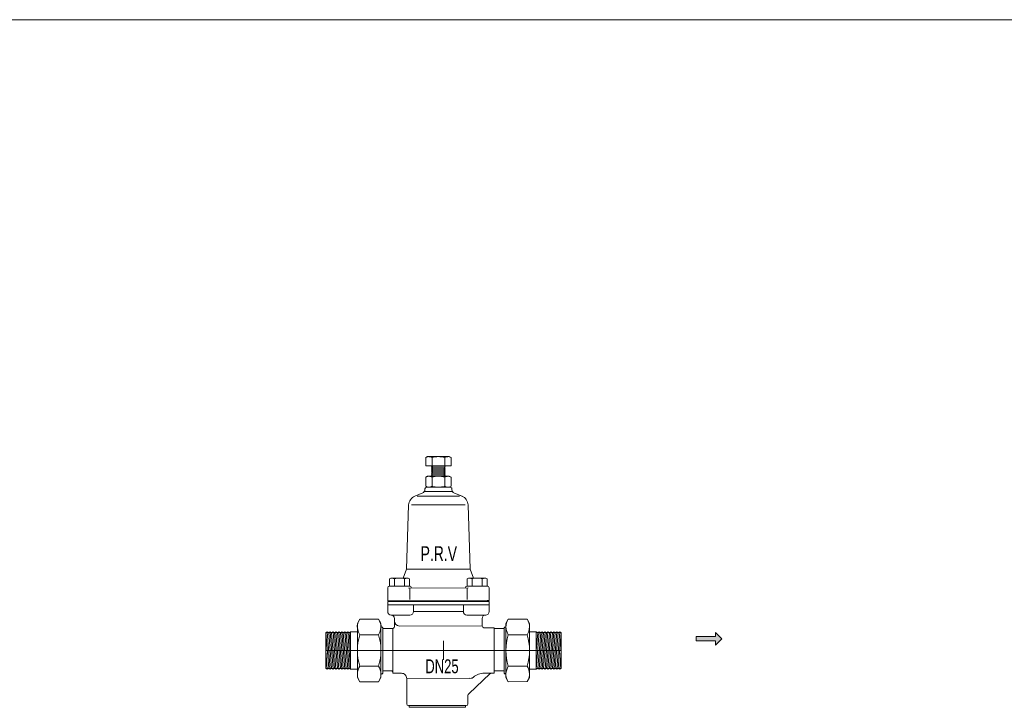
# Model space of a CAD drawing. Header units: millimetres. Extents: x 2339 to 23224, y 1509 to 18979.
# Tile 97 of 124: x 15357 to 16138, y 13664 to 14209. Entities that reach past the tile are written whole.
import ezdxf

# ---------------------------------------------------------------- set-up
doc = ezdxf.new("R2010")
doc.units = ezdxf.units.MM
doc.set_wipeout_variables(frame=1)
doc.layers.get('0').update_dxf_attribs({"lineweight": 0})
doc.styles.add('DISOCP', font='disocp.shx', dxfattribs={"width": 0.6})

# ---------------------------------------------------------------- blocks, each defined once
blk = doc.blocks.new('*U78')
h = blk.add_hatch(color=256)
h.set_gradient(color1=(0, 0, 255), rotation=180, tint=1)
h.paths.add_polyline_path([(0, 0), (-0.25, -0.25), (-0.25, -0.085), (-1, -0.085), (-1, 0.085), (-0.25, 0.085), (-0.25, 0.25)])
blk.add_lwpolyline([(0, 0), (-0.25, -0.25), (-0.25, -0.085), (-1, -0.085), (-1, 0.085), (-0.25, 0.085), (-0.25, 0.25)], close=True)
blk = doc.blocks.new('*U256')
at = {"xscale": 14.59459459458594, "yscale": 14.59459459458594, "zscale": 14.59459459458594}
blk.add_blockref('*U78', (159.08, 6.68), dxfattribs=at)
blk.add_wipeout([(-19.59, -32.47), (-19.59, -31.5), (-20.04, -31.5), (-20.73, -31.22), (-21.01, -30.54), (-21.01, -15.92), (-21.86, -13.88), (-23.9, -13.03), (-28.95, -13.03), (-28.95, -12.55), (-29.23, -11.86), (-29.92, -11.58), (-34.74, -11.58), (-34.74, -13), (-35.26, -13.51), (-35.71, -13.06), (-35.71, -15.44), (-37.09, -17.83), (-47.84, -17.83), (-49.22, -15.44), (-49.22, -10.62), (-66.45, -10.62), (-67.28, -10.13), (-67.28, 10.13), (-66.45, 10.62), (-49.22, 10.62), (-49.22, 15.44), (-47.84, 17.83), (-37.09, 17.83), (-35.71, 15.44), (-35.71, 13.06), (-35.26, 13.51), (-34.74, 13), (-34.74, 12.55), (-28.95, 12.55), (-28.25, 13.11), (-28, 13.93), (-28, 16.89), (-28, 18.34), (-28.56, 19.7), (-29.81, 20.27), (-31.28, 20.83), (-31.85, 22.2), (-31.85, 35.86), (-31.56, 36.54), (-30.88, 36.83), (-30.83, 40.92), (-30.06, 41.36), (-22.94, 41.36), (-21.11, 46.4), (-19.9, 83.19), (-18.84, 86.2), (-16.35, 88.18), (-10.94, 90.79), (-10.62, 92.34), (-10.13, 93.87), (-10.13, 99.02), (-9.16, 99.58), (-6.61, 99.58), (-6.75, 105.35), (-10.14, 105.47), (-10.14, 110.22), (-9.17, 110.78), (3.38, 110.78), (4.35, 110.22), (4.35, 105.47), (0.97, 105.47), (0.97, 99.58), (3.37, 99.58), (4.34, 99.02), (4.34, 93.87), (4.15, 93.26), (4.54, 93.02), (4.83, 92.34), (4.93, 91.22), (5.4, 90.49), (6.31, 89.96), (11.06, 87.98), (12.76, 86.57), (13.95, 84.24), (14.13, 82.66), (15.32, 46.4), (17.15, 41.36), (24.27, 41.36), (25.04, 40.92), (25.09, 36.83), (25.77, 36.54), (26.06, 35.86), (26.06, 22.2), (25.49, 20.83), (24.02, 20.27), (22.56, 19.45), (22.21, 18.34), (22.21, 13.99), (22.49, 13.31), (23.17, 13.03), (28.95, 13.03), (28.95, 12.55), (34.74, 12.55), (34.74, 13), (35.26, 13.51), (35.71, 13.06), (35.71, 15.44), (37.09, 17.83), (47.84, 17.83), (49.22, 15.44), (49.22, 10.62), (66.45, 10.62), (67.28, 10.13), (67.28, -10.13), (66.45, -10.62), (49.22, -10.62), (49.22, -15.44), (47.84, -17.83), (37.09, -17.83), (35.71, -15.44), (35.71, -13.06), (35.26, -13.51), (34.74, -13), (34.74, -11.58), (28.95, -11.58), (28.95, -13.03), (27.53, -13.03), (27.11, -13.07), (26.71, -13.21), (14.17, -25.2), (14.02, -30.56), (13.74, -31.22), (12.61, -31.22), (12.61, -32.47)])
at = {"ltscale": 0.6}
for p, q in [((-9.17, 110.78), (-10.14, 110.22)), ((-10.14, 110.22), (-10.14, 105.47)), ((-6.52, 110.22), (-6.52, 105.47)), ((0.73, 110.22), (0.73, 105.47)), ((3.38, 110.78), (4.35, 110.22)), ((4.35, 110.22), (4.35, 105.47)), ((-9.16, 99.58), (-10.13, 99.02)), ((3.37, 99.58), (4.34, 99.02)), ((-9.16, 93.31), (-10.13, 93.87)), ((3.37, 93.31), (4.34, 93.87)), ((-30.06, 41.36), (-30.83, 40.92)), ((-20.12, 41.36), (-19.35, 40.92)), ((14.33, 41.36), (13.56, 40.92)), ((24.27, 41.36), (25.04, 40.92))]:
    blk.add_line(p, q, dxfattribs=at)
for p, q in [((-9.17, 110.78), (3.38, 110.78)), ((-10.14, 105.47), (4.35, 105.47)), ((-6.52, 105.47), (-6.75, 105.35)), ((-6.75, 105.35), (-6.25, 105.03)), ((-6.25, 105.03), (-6.75, 104.72)), ((-6.25, 105.03), (-6.75, 104.72)), ((-6.25, 104.45), (-6.75, 104.72)), ((-6.25, 104.45), (-6.75, 104.72)), ((-6.25, 104.45), (-6.75, 104.14)), ((-6.25, 103.87), (-6.75, 104.14)), ((-6.25, 103.87), (-6.75, 103.56)), ((-6.25, 103.29), (-6.75, 103.56)), ((-6.25, 103.29), (-6.75, 102.98)), ((-6.25, 102.71), (-6.75, 102.98)), ((-6.25, 102.71), (-6.75, 102.4)), ((-6.25, 102.13), (-6.75, 102.4)), ((-6.25, 102.13), (-6.75, 101.82)), ((-6.25, 101.55), (-6.75, 101.82)), ((-6.25, 101.55), (-6.75, 101.24)), ((-6.25, 105.03), (0.45, 104.81)), ((-6.25, 104.45), (0.45, 104.21)), ((-6.25, 103.87), (0.45, 103.63)), ((-6.25, 103.29), (0.45, 103.05)), ((-6.25, 102.71), (0.45, 102.49)), ((-6.25, 102.13), (0.45, 101.91)), ((0.45, 101.32), (-6.25, 101.55)), ((0.31, 105.47), (0.96, 105.12)), ((0.96, 105.12), (0.45, 104.81)), ((0.45, 104.81), (0.96, 104.5)), ((0.45, 104.81), (0.96, 104.5)), ((0.45, 104.21), (0.96, 104.48)), ((0.45, 104.21), (0.96, 104.48)), ((0.45, 104.21), (0.96, 103.9)), ((0.45, 103.63), (0.96, 103.9)), ((0.45, 103.63), (0.96, 103.32)), ((0.45, 103.05), (0.96, 103.32)), ((0.45, 103.05), (0.96, 102.74)), ((0.45, 102.49), (0.96, 102.76)), ((0.45, 102.49), (0.96, 102.18)), ((0.45, 101.91), (0.96, 102.18)), ((0.45, 101.91), (0.96, 101.59)), ((0.45, 101.32), (0.96, 101.59)), ((0.45, 101.32), (0.96, 101.01)), ((-10.13, 93.87), (-10.13, 99.02)), ((-9.16, 99.58), (0.96, 99.58)), ((-6.25, 100.97), (-6.75, 101.24)), ((-6.25, 100.97), (-6.75, 100.65)), ((-6.25, 100.38), (-6.75, 100.65)), ((-6.25, 100.38), (-6.75, 100.07)), ((-6.25, 99.8), (-6.75, 100.07)), ((-6.25, 99.8), (-6.61, 99.58)), ((-6.51, 99.02), (-6.51, 93.87)), ((-6.25, 100.97), (0.45, 100.74)), ((0.45, 100.16), (-6.25, 100.38)), ((-6.25, 99.8), (0.45, 99.58)), ((0.45, 100.74), (0.96, 101.01)), ((0.45, 100.74), (0.96, 100.43)), ((0.45, 100.16), (0.96, 100.43)), ((0.45, 100.16), (0.96, 99.85)), ((0.45, 99.58), (0.96, 99.85)), ((0.72, 99.02), (0.72, 93.87)), ((3.37, 99.58), (0.96, 99.58)), ((4.34, 93.87), (4.34, 99.02)), ((-11.8, 90.08), (-16.35, 88.18)), ((-10.62, 92.34), (-10.62, 91.86)), ((-10.54, 90.79), (4.75, 90.79)), ((-9.65, 93.31), (-6.75, 93.31)), ((-9.16, 93.31), (3.37, 93.31)), ((-9.16, 93.31), (3.37, 93.31)), ((-6.75, 93.31), (0.96, 93.31)), ((0.96, 93.31), (3.86, 93.31)), ((4.83, 92.34), (4.83, 91.86)), ((6.01, 90.08), (10.56, 88.18)), ((6.01, 90.08), (11.06, 87.98)), ((-15.01, 88.18), (9.22, 88.18)), ((-21.11, 46.4), (-19.9, 83.19)), ((-18.2, 83.19), (12.41, 83.19)), ((15.32, 46.4), (14.11, 83.19)), ((-22.94, 41.36), (-21.11, 46.4)), ((-21.11, 46.4), (15.32, 46.4)), ((17.15, 41.36), (15.32, 46.4)), ((-30.83, 36.83), (-30.83, 40.92)), ((-30.06, 41.36), (-20.12, 41.36)), ((-27.96, 40.92), (-27.96, 36.83)), ((-22.22, 40.92), (-22.22, 36.83)), ((-19.35, 40.92), (-19.35, 36.83)), ((13.56, 40.92), (13.56, 36.83)), ((24.27, 41.36), (14.33, 41.36)), ((16.43, 40.92), (16.43, 36.83)), ((22.17, 40.92), (22.17, 36.83)), ((25.04, 36.83), (25.04, 40.92)), ((-31.85, 28.47), (-31.85, 35.86)), ((-30.88, 36.83), (-19.3, 36.83)), ((-30.83, 36.83), (-19.35, 36.83)), ((-19.89, 35.71), (14.1, 35.71)), ((-19.3, 35.71), (-19.3, 29.15)), ((-18.34, 35.71), (-18.34, 35.86)), ((12.55, 35.71), (12.55, 35.86)), ((25.09, 36.83), (13.51, 36.83)), ((25.09, 36.83), (13.51, 36.83)), ((13.51, 35.71), (13.51, 29.15)), ((25.04, 36.83), (13.56, 36.83)), ((26.06, 28.47), (26.06, 35.86)), ((-30.88, 28.47), (-31.85, 28.47)), ((-30.88, 28.47), (25.09, 28.47)), ((-30.88, 28.47), (-30.88, 27.99)), ((25.09, 28.47), (25.09, 27.99)), ((25.09, 28.47), (25.09, 27.99)), ((25.09, 28.47), (26.06, 28.47)), ((25.09, 28.47), (26.06, 28.47)), ((-31.85, 27.99), (26.06, 27.99)), ((-31.85, 27.99), (-31.85, 26.06)), ((-31.85, 26.06), (26.06, 26.06)), ((-31.85, 26.06), (-31.85, 22.2)), ((-31.85, 26.06), (-31.85, 22.2)), ((-31.85, 26.06), (-28.95, 26.06)), ((-31.85, 26.06), (-27.02, 26.06)), ((-17.19, 22.2), (-17.19, 26.06)), ((11.4, 22.2), (11.4, 26.06)), ((26.06, 27.99), (26.06, 26.06)), ((26.06, 26.06), (26.06, 22.2)), ((26.06, 26.06), (26.06, 22.2)), ((26.06, 26.06), (26.06, 22.2)), ((-49.22, 15.44), (-47.84, 17.83)), ((-37.09, 17.83), (-47.84, 17.83)), ((-35.71, 15.44), (-37.09, 17.83)), ((-29.81, 20.27), (-19.12, 20.27)), ((-28, 18.34), (-28, 18.34)), ((-28, 18.34), (-28, 18.34)), ((-28, 18.34), (-28, 18.34)), ((-28, 13.99), (-28, 18.34)), ((-17.19, 22.2), (-2.9, 22.2)), ((11.4, 22.2), (-2.9, 22.2)), ((24.13, 20.27), (13.33, 20.27)), ((22.21, 18.34), (22.21, 18.24)), ((22.21, 18.34), (22.21, 18.34)), ((22.21, 13.99), (22.21, 18.34)), ((35.71, 15.44), (37.09, 17.83)), ((37.09, 17.83), (47.84, 17.83)), ((49.22, 15.44), (47.84, 17.83)), ((-49.22, -15.44), (-49.22, 13.37)), ((-35.71, 15.44), (-35.71, 13.51)), ((-35.71, 13.06), (-35.26, 13.51)), ((-35.71, 13.51), (-35.71, 12.79)), ((-35.71, -15.44), (-35.71, 13.37)), ((-35.71, 12.79), (-35.71, -12.79)), ((-34.74, 13), (-35.26, 13.51)), ((-34.74, 13), (-34.74, 12.55)), ((-34.74, 12.55), (-34.74, -11.58)), ((-28.95, 12.55), (-34.74, 12.55)), ((-28.95, -13.03), (-28.95, 12.55)), ((-25.09, 13.99), (22.21, 13.99)), ((28.95, 13.03), (23.17, 13.03)), ((28.95, 13.03), (27.03, 13.03)), ((28.95, -13.03), (28.95, 13.03)), ((28.95, 12.55), (34.74, 12.55)), ((34.74, 13), (35.26, 13.51)), ((34.74, 13), (34.74, 12.55)), ((34.74, 12.55), (34.74, -11.58)), ((35.71, 13.06), (35.26, 13.51)), ((35.71, 15.44), (35.71, 13.51)), ((35.71, 13.51), (35.71, 12.79)), ((35.71, -15.44), (35.71, 13.37)), ((35.71, 12.79), (35.71, -12.79)), ((49.22, -15.44), (49.22, 13.37)), ((-66.45, 10.62), (-67.28, 10.13)), ((-67.28, -10.13), (-67.28, 10.13)), ((-65.61, -10.13), (-67.28, 10.13)), ((-66.45, 10.62), (-65.61, 10.13)), ((-66.45, 10.62), (-64.78, -10.62)), ((-64.78, 10.62), (-65.61, 10.13)), ((-63.94, -10.13), (-65.61, 10.13)), ((-64.78, 10.62), (-63.94, 10.13)), ((-64.78, 10.62), (-63.11, -10.62)), ((-63.11, 10.62), (-63.94, 10.13)), ((-62.27, -10.13), (-63.94, 10.13)), ((-63.11, 10.62), (-62.27, 10.13)), ((-63.11, 10.62), (-61.43, -10.62)), ((-61.43, 10.62), (-62.27, 10.13)), ((-60.6, -10.13), (-62.27, 10.13)), ((-61.43, 10.62), (-60.6, 10.13)), ((-61.43, 10.62), (-59.76, -10.62)), ((-59.76, 10.62), (-60.6, 10.13)), ((-58.93, -10.13), (-60.6, 10.13)), ((-59.76, 10.62), (-58.93, 10.13)), ((-59.76, 10.62), (-58.09, -10.62)), ((-58.09, 10.62), (-58.93, 10.13)), ((-57.26, -10.13), (-58.93, 10.13)), ((-58.09, 10.62), (-57.26, 10.13)), ((-58.09, 10.62), (-56.42, -10.62)), ((-56.42, 10.62), (-57.26, 10.13)), ((-55.58, -10.13), (-57.26, 10.13)), ((-56.42, 10.62), (-55.58, 10.13)), ((-56.42, 10.62), (-54.75, -10.62)), ((-54.75, 10.62), (-55.58, 10.13)), ((-53.91, -10.13), (-55.58, 10.13)), ((-54.75, 10.62), (-53.91, 10.13)), ((-54.75, 10.62), (-53.08, -10.62)), ((-53.08, 10.62), (-53.91, 10.13)), ((-53.08, 0), (-53.91, 10.13)), ((-53.08, 10.62), (-53.08, -10.62)), ((-49.22, 10.62), (-53.08, 10.62)), ((-50.18, 10.62), (-53.08, 10.62)), ((-47.84, 8.91), (-37.09, 8.91)), ((-35.71, -15.44), (-35.71, 8.91)), ((35.71, -15.44), (35.71, 8.91)), ((47.84, 8.91), (37.09, 8.91)), ((49.22, 10.62), (53.08, 10.62)), ((53.08, 10.62), (53.08, -10.62)), ((53.08, 10.62), (53.91, 10.13)), ((54.75, 10.62), (53.08, -10.62)), ((53.08, 0), (53.91, 10.13)), ((54.75, 10.62), (53.91, 10.13)), ((53.91, -10.13), (55.58, 10.13)), ((54.75, 10.62), (55.58, 10.13)), ((56.42, 10.62), (54.75, -10.62)), ((56.42, 10.62), (55.58, 10.13)), ((55.58, -10.13), (57.26, 10.13)), ((56.42, 10.62), (57.26, 10.13)), ((58.09, 10.62), (56.42, -10.62)), ((58.09, 10.62), (57.26, 10.13)), ((57.26, -10.13), (58.93, 10.13)), ((58.09, 10.62), (58.93, 10.13)), ((59.76, 10.62), (58.09, -10.62)), ((59.76, 10.62), (58.93, 10.13)), ((58.93, -10.13), (60.6, 10.13)), ((59.76, 10.62), (60.6, 10.13)), ((61.43, 10.62), (59.76, -10.62)), ((61.43, 10.62), (60.6, 10.13)), ((60.6, -10.13), (62.27, 10.13)), ((61.43, 10.62), (62.27, 10.13)), ((63.11, 10.62), (61.43, -10.62)), ((63.11, 10.62), (62.27, 10.13)), ((62.27, -10.13), (63.94, 10.13)), ((63.11, 10.62), (63.94, 10.13)), ((64.78, 10.62), (63.11, -10.62)), ((64.78, 10.62), (63.94, 10.13)), ((63.94, -10.13), (65.61, 10.13)), ((64.78, 10.62), (65.61, 10.13)), ((66.45, 10.62), (64.78, -10.62)), ((66.45, 10.62), (65.61, 10.13)), ((65.61, -10.13), (67.28, 10.13)), ((66.45, 10.62), (67.28, 10.13)), ((67.28, -10.13), (67.28, 10.13)), ((-67.28, 0), (-66.45, -10.62)), ((-67.28, 0), (67.28, 0)), ((-35.71, 0), (-35.71, -15.44)), ((-28.95, 0), (-28.95, 3.37)), ((-28.95, 0), (-28.95, 3.37)), ((0, -5.43), (0, 5.43)), ((35.71, 0), (35.71, -15.44)), ((67.28, 0), (66.45, -10.62)), ((-66.45, -10.62), (-67.28, -10.13)), ((-66.45, -10.62), (-65.61, -10.13)), ((-64.78, -10.62), (-65.61, -10.13)), ((-64.78, -10.62), (-63.94, -10.13)), ((-63.11, -10.62), (-63.94, -10.13)), ((-63.11, -10.62), (-62.27, -10.13)), ((-61.43, -10.62), (-62.27, -10.13)), ((-61.43, -10.62), (-60.6, -10.13)), ((-59.76, -10.62), (-60.6, -10.13)), ((-59.76, -10.62), (-58.93, -10.13)), ((-58.09, -10.62), (-58.93, -10.13)), ((-58.09, -10.62), (-57.26, -10.13)), ((-56.42, -10.62), (-57.26, -10.13)), ((-56.42, -10.62), (-55.58, -10.13)), ((-54.75, -10.62), (-55.58, -10.13)), ((-54.75, -10.62), (-53.91, -10.13)), ((-53.08, -10.62), (-53.91, -10.13)), ((-49.22, -10.62), (-53.08, -10.62)), ((-50.18, -10.62), (-53.08, -10.62)), ((-47.84, -8.91), (-37.09, -8.91)), ((47.84, -8.91), (37.09, -8.91)), ((49.22, -10.62), (53.08, -10.62)), ((53.08, -10.62), (53.91, -10.13)), ((54.75, -10.62), (53.91, -10.13)), ((54.75, -10.62), (55.58, -10.13)), ((56.42, -10.62), (55.58, -10.13)), ((56.42, -10.62), (57.26, -10.13)), ((58.09, -10.62), (57.26, -10.13)), ((58.09, -10.62), (58.93, -10.13)), ((59.76, -10.62), (58.93, -10.13)), ((59.76, -10.62), (60.6, -10.13)), ((61.43, -10.62), (60.6, -10.13)), ((61.43, -10.62), (62.27, -10.13)), ((63.11, -10.62), (62.27, -10.13)), ((63.11, -10.62), (63.94, -10.13)), ((64.78, -10.62), (63.94, -10.13)), ((64.78, -10.62), (65.61, -10.13)), ((66.45, -10.62), (65.61, -10.13)), ((66.45, -10.62), (67.28, -10.13)), ((-49.22, -15.44), (-47.84, -17.83)), ((-35.71, -15.44), (-37.09, -17.83)), ((-35.71, -13.51), (-35.71, -12.79)), ((-35.71, -13.06), (-35.26, -13.51)), ((-35.71, -15.44), (-35.71, -13.51)), ((-34.74, -13), (-35.26, -13.51)), ((-34.74, -13), (-34.74, -11.58)), ((-29.92, -11.58), (-34.74, -11.58)), ((-28.95, -13.03), (-28.95, -12.55)), ((-28.95, -13.03), (-23.9, -13.03)), ((-25.35, -13.03), (-23.9, -13.03)), ((-23.9, -13.03), (-23.9, -13.03)), ((-21.01, -15.92), (15.13, -15.92)), ((-21.01, -15.92), (-21.01, -30.54)), ((26.71, -13.21), (14.58, -24.84)), ((26.86, -13.03), (22.56, -13.03)), ((28.95, -13.03), (26.86, -13.03)), ((28.95, -13.03), (27.53, -13.03)), ((28.95, -11.58), (34.74, -11.58)), ((34.74, -13), (34.74, -11.58)), ((34.74, -13), (35.26, -13.51)), ((35.71, -13.06), (35.26, -13.51)), ((35.71, -13.51), (35.71, -12.79)), ((35.71, -15.44), (35.71, -13.51)), ((35.71, -15.44), (37.09, -17.83)), ((49.22, -15.44), (47.84, -17.83)), ((-47.84, -17.83), (-37.09, -17.83)), ((47.84, -17.83), (37.09, -17.83)), ((14.02, -25.72), (14.02, -30.54)), ((-19.59, -31.5), (-20.04, -31.5)), ((-19.59, -31.5), (-19.59, -32.47)), ((-19.59, -31.5), (12.61, -31.5)), ((-19.59, -32.47), (-2.9, -32.47)), ((-17.66, -32.47), (-16.56, -32.47)), ((12.61, -32.47), (-2.9, -32.47)), ((12.61, -31.5), (12.61, -32.47)), ((12.61, -31.5), (13.06, -31.5)), ((14.02, -30.49), (14.02, -30.54))]:
    blk.add_line(p, q)
for centre, radius, start, end in [((-8.37, 107.72), 3.06, 89.1246, 114.7403), ((-8.75, 106.21), 4.58, 60.8754, 84.7403), ((-2.9, 98.79), 11.99, 72.412, 107.588), ((2.96, 106.21), 4.58, 95.2597, 119.1246), ((2.58, 107.72), 3.06, 65.2597, 90.8754), ((-8.37, 96.53), 3.05, 89.1246, 114.7403), ((-8.74, 95.02), 4.58, 60.8754, 84.7403), ((-2.9, 87.6), 11.98, 72.412, 107.588), ((2.95, 95.02), 4.58, 95.2597, 119.1246), ((2.58, 96.53), 3.05, 65.2597, 90.8754), ((-8.37, 96.36), 3.05, 245.2597, 270.8754), ((-8.74, 97.87), 4.58, 275.2597, 299.1246), ((-2.9, 105.28), 11.98, 252.412, 287.588), ((2.95, 97.87), 4.58, 240.8754, 264.7403), ((2.58, 96.36), 3.05, 269.1246, 294.7403), ((-29.43, 38.94), 2.42, 89.1246, 114.7403), ((-29.73, 37.74), 3.63, 60.8753, 84.7403), ((-25.09, 31.86), 9.5, 72.412, 107.588), ((-20.45, 37.74), 3.63, 95.2597, 119.1247), ((-20.75, 38.94), 2.42, 65.2597, 90.8754), ((14.96, 38.94), 2.42, 89.1246, 114.7403), ((14.66, 37.74), 3.63, 60.8753, 84.7403), ((19.3, 31.86), 9.5, 72.412, 107.588), ((23.94, 37.74), 3.63, 95.2597, 119.1247), ((23.64, 38.94), 2.42, 65.2597, 90.8754)]:
    blk.add_arc(centre, radius, start, end, dxfattribs=at)
for centre, radius, start, end in [((-12.55, 91.86), 1.93, 292.6199, 0), ((-9.65, 92.34), 0.965, 90, 180), ((3.86, 92.34), 0.965, 0, 90), ((6.76, 91.86), 1.93, 180, 247.3801), ((-14.12, 82.84), 5.79, 112.6199, 176.4995), ((8.33, 82.84), 5.79, 3.5005, 67.3801), ((-30.88, 35.86), 0.965, 90, 180), ((-19.3, 35.86), 0.965, 0, 90), ((13.51, 35.86), 0.965, 90, 180), ((25.09, 35.86), 0.965, 0, 90), ((-41.7, 13.49), 7.52, 144.7403, 180.8754), ((-43.23, 13.49), 7.52, 359.1246, 35.2597), ((-29.92, 22.2), 1.93, 180, 270), ((-29.93, 18.34), 1.93, 0, 90), ((-29.93, 18.34), 1.93, 0, 90), ((-29.93, 18.34), 1.93, 0, 90), ((-25.1, 16.89), 2.9, 180, 270), ((-19.12, 22.2), 1.93, 270, 0), ((13.33, 22.2), 1.93, 180, 270), ((24.14, 18.34), 1.93, 90, 180), ((24.13, 22.2), 1.93, 270, 0), ((43.23, 13.49), 7.52, 144.7403, 180.8754), ((41.7, 13.49), 7.52, 359.1246, 35.2597), ((-37.98, 14.41), 11.28, 174.7403, 209.1246), ((-46.94, 14.41), 11.28, 330.8754, 5.2597), ((-29.48, 13.93), 1.48, 290.3083, 2.3116), ((23.17, 13.99), 0.965, 180, 270), ((46.94, 14.41), 11.28, 174.7403, 209.1246), ((37.98, 14.41), 11.28, 330.8754, 5.2597), ((-19.71, 0), 29.5, 162.412, 197.588), ((-65.21, 0), 29.5, 342.412, 17.588), ((65.21, 0), 29.5, 162.412, 197.588), ((19.71, 0), 29.5, 342.412, 17.588), ((-37.98, -14.41), 11.28, 150.8754, 174.7403), ((-46.94, -14.41), 11.28, 5.2597, 29.1246), ((46.94, -14.41), 11.28, 150.8754, 174.7403), ((37.98, -14.41), 11.28, 5.2597, 29.1246), ((-41.7, -13.49), 7.52, 179.1246, 204.7403), ((-43.23, -13.49), 7.52, 335.2597, 0.8754), ((-29.92, -12.55), 0.965, 0, 90), ((-23.9, -15.92), 2.9, 0, 90), ((15.13, -11.1), 4.83, 270, 285.8364), ((23.25, -22.84), 9.83, 94.042, 133.8045), ((27.53, -14.96), 1.93, 90, 115), ((27.53, -14.96), 1.93, 90, 115), ((43.23, -13.49), 7.52, 179.1246, 204.7403), ((41.7, -13.49), 7.52, 335.2597, 0.8754), ((14.99, -25.72), 0.965, 115, 180), ((-20.04, -30.54), 0.965, 180, 270), ((13.06, -30.54), 0.965, 270, 0), ((13.06, -30.54), 0.965, 270, 0)]:
    blk.add_arc(centre, radius, start, end)
at = {"style": 'DISOCP', "width": 0.7}
for s, height, p in [('P.R.V', 8.507, (-13.03, 51.09)), ('DN25', 7.961, (-10.37, -13.02))]:
    blk.add_text(s, height=height, dxfattribs=at).set_placement(p)

msp = doc.modelspace()

# ---------------------------------------------------------------- linework, layer by layer
msp.add_line((2339.05, 14208.87), (20193.09, 14208.87))

# ---------------------------------------------------------------- block references
at = {"xscale": 1.386901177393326, "yscale": 1.386901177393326, "zscale": 1.386901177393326, "rotation": 0.008211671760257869}
msp.add_blockref('*U256', (15693.09, 13708.87), dxfattribs=at)

doc.saveas('drawing.dxf')
